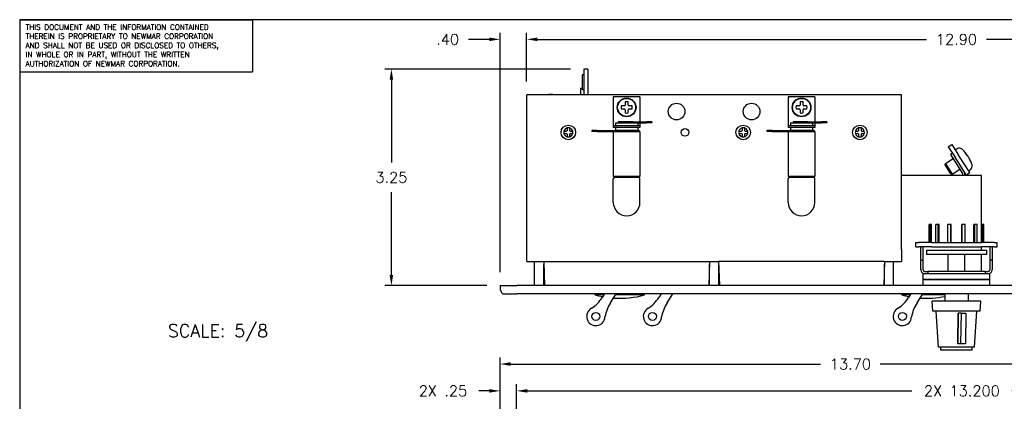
# Model space of a CAD drawing. Header units: inches. Extents: x 0 to 26.5, y 0 to 16.9.
# Tile 4 of 24: x 0 to 14.8, y 11.2 to 16.9. Entities that reach past the tile are written whole.
import ezdxf
from ezdxf.enums import TextEntityAlignment as Align

# ---------------------------------------------------------------- set-up
doc = ezdxf.new("R2010")
doc.units = ezdxf.units.IN
doc.header["$LTSCALE"] = 0.5
doc.header["$MEASUREMENT"] = 0
doc.layers.add('AM_REFDIM', color=4, linetype='Continuous', lineweight=15)
doc.layers.add('AM_VIS', color=7, linetype='Continuous', lineweight=30)
for name, color, linetype in [('annotate', 82, 'Continuous'), ('FORMAT', 112, 'Continuous'), ('TEXT', 52, 'Continuous')]:
    doc.layers.add(name, color=color, linetype=linetype)
doc.styles.get("Standard").update_dxf_attribs({"font": 'simplex.shx'})
doc.dimstyles.new('3PL NO CL$0', dxfattribs={"dimtxt": 0.1, "dimasz": 0.1, "dimexe": 0.0625, "dimexo": 0.125, "dimgap": 0.09, "dimtad": 0, "dimtih": 1, "dimtoh": 1, "dimdec": 3, "dimzin": 4, "dimdsep": 46, "dimtxsty": 'Standard', "dimcen": 0, "dimclrd": 256, "dimclre": 256, "dimclrt": 256, "dimadec": 0, "dimazin": 0, "dimtfac": 1, "dimtdec": 3, "dimtofl": 0, "dimtmove": 0, "dimatfit": 3, "dimfxl": 1, "dimtolj": 1, "dimtzin": 0, "dimarcsym": 0})

# ---------------------------------------------------------------- blocks, each defined once
blk = doc.blocks.new('ND')
for p, q in [((0, 0), (0, -0.4875)), ((0, 0), (2.185, 0)), ((2.185, 0), (2.185, -0.4875)), ((0, -0.4875), (2.185, -0.4875))]:
    blk.add_line(p, q)
for s, p in [('THIS DOCUMENT AND THE INFORMATION CONTAINED', (0.0554, -0.0946)), ('THEREIN IS PROPRIETARY TO NEWMAR CORPORATION', (0.0554, -0.1803)), ('AND SHALL NOT BE USED OR DISCLOSED TO OTHERS,', (0.0554, -0.266)), ('IN WHOLE OR IN PART, WITHOUT THE WRITTEN', (0.0554, -0.3517)), ('AUTHORIZATION OF NEWMAR CORPORATION.', (0.0554, -0.4375))]:
    blk.add_text(s, height=0.05).set_placement(p)
blk = doc.blocks.new('*D13')
at = {"layer": 'AM_REFDIM', "lineweight": -2}
for p, q in [((7.208, 13.127), (7.208, 16.72)), ((7.608, 15.987), (7.608, 16.72)), ((7.048, 16.62), (6.733, 16.62)), ((7.768, 16.62), (7.928, 16.62))]:
    blk.add_line(p, q, dxfattribs=at)
at = {"layer": 'AM_REFDIM'}
for points in [[(7.048, 16.647), (7.048, 16.594), (7.208, 16.62)], [(7.768, 16.647), (7.768, 16.594), (7.608, 16.62)]]:
    blk.add_solid(points, dxfattribs=at)
at = {"layer": 'Defpoints', "color": 0}
for p in [(7.608, 16.62), (7.608, 15.787), (7.208, 12.927)]:
    blk.add_point(p, dxfattribs=at)
at = {"layer": 'AM_REFDIM', "insert": (6.422, 16.62), "char_height": 0.16, "attachment_point": 5}
blk.add_mtext('\\A1;.40', dxfattribs=at)
blk = doc.blocks.new('*D1')
at = {"layer": 'AM_REFDIM', "lineweight": -2}
for p, q in [((7.608, 15.987), (7.608, 16.72)), ((20.508, 15.987), (20.508, 16.72)), ((7.768, 16.62), (13.61, 16.62)), ((20.348, 16.62), (14.507, 16.62))]:
    blk.add_line(p, q, dxfattribs=at)
at = {"layer": 'AM_REFDIM'}
for points in [[(7.768, 16.647), (7.768, 16.594), (7.608, 16.62)], [(20.348, 16.647), (20.348, 16.594), (20.508, 16.62)]]:
    blk.add_solid(points, dxfattribs=at)
at = {"layer": 'Defpoints', "color": 0}
for p in [(20.508, 16.62), (7.608, 15.787), (20.508, 15.787)]:
    blk.add_point(p, dxfattribs=at)
at = {"layer": 'AM_REFDIM', "insert": (14.058, 16.62), "char_height": 0.16, "attachment_point": 5}
blk.add_mtext('\\A1;12.90', dxfattribs=at)
blk = doc.blocks.new('*D2')
at = {"layer": 'AM_REFDIM', "lineweight": -2}
for p, q in [((8.265, 16.174), (5.478, 16.174)), ((5.578, 16.014), (5.578, 14.774)), ((5.578, 13.087), (5.578, 14.326)), ((7.008, 12.927), (5.478, 12.927))]:
    blk.add_line(p, q, dxfattribs=at)
at = {"layer": 'AM_REFDIM'}
for points in [[(5.551, 16.014), (5.605, 16.014), (5.578, 16.174)], [(5.551, 13.087), (5.605, 13.087), (5.578, 12.927)]]:
    blk.add_solid(points, dxfattribs=at)
at = {"layer": 'Defpoints', "color": 0}
for p in [(5.578, 16.174), (8.465, 16.174), (7.208, 12.927)]:
    blk.add_point(p, dxfattribs=at)
at = {"layer": 'AM_REFDIM', "insert": (5.578, 14.55), "char_height": 0.16, "attachment_point": 5}
blk.add_mtext('\\A1;3.25', dxfattribs=at)
blk = doc.blocks.new('*D5')
at = {"layer": 'AM_REFDIM', "lineweight": -2}
for p, q in [((7.208, 10.497), (7.208, 11.447)), ((7.458, 10.764), (7.458, 11.447)), ((7.048, 11.347), (6.888, 11.347)), ((7.618, 11.347), (7.778, 11.347))]:
    blk.add_line(p, q, dxfattribs=at)
at = {"layer": 'AM_REFDIM'}
for points in [[(7.048, 11.374), (7.048, 11.321), (7.208, 11.347)], [(7.618, 11.374), (7.618, 11.321), (7.458, 11.347)]]:
    blk.add_solid(points, dxfattribs=at)
at = {"layer": 'Defpoints', "color": 0}
for p in [(7.208, 11.347), (7.458, 10.564), (7.208, 10.297)]:
    blk.add_point(p, dxfattribs=at)
at = {"layer": 'AM_REFDIM', "insert": (6.352, 11.347), "char_height": 0.16, "attachment_point": 5}
blk.add_mtext('\\A1;2X .25', dxfattribs=at)
blk = doc.blocks.new('*D6')
at = {"layer": 'AM_REFDIM', "lineweight": -2}
for p, q in [((7.208, 10.497), (7.208, 11.85)), ((20.908, 10.497), (20.908, 11.85)), ((7.368, 11.75), (12.018, 11.75)), ((20.748, 11.75), (12.915, 11.75))]:
    blk.add_line(p, q, dxfattribs=at)
at = {"layer": 'AM_REFDIM'}
for points in [[(7.368, 11.777), (7.368, 11.723), (7.208, 11.75)], [(20.748, 11.777), (20.748, 11.723), (20.908, 11.75)]]:
    blk.add_solid(points, dxfattribs=at)
at = {"layer": 'Defpoints', "color": 0}
for p in [(20.908, 11.75), (7.208, 10.297), (20.908, 10.297)]:
    blk.add_point(p, dxfattribs=at)
at = {"layer": 'AM_REFDIM', "insert": (12.467, 11.75), "char_height": 0.16, "attachment_point": 5}
blk.add_mtext('\\A1;13.70', dxfattribs=at)
blk = doc.blocks.new('*D7')
at = {"layer": 'AM_REFDIM', "lineweight": -2}
for p, q in [((7.458, 10.764), (7.458, 11.447)), ((20.658, 10.764), (20.658, 11.447)), ((7.618, 11.347), (13.389, 11.347)), ((20.498, 11.347), (14.889, 11.347))]:
    blk.add_line(p, q, dxfattribs=at)
at = {"layer": 'AM_REFDIM'}
for points in [[(7.618, 11.374), (7.618, 11.321), (7.458, 11.347)], [(20.498, 11.374), (20.498, 11.321), (20.658, 11.347)]]:
    blk.add_solid(points, dxfattribs=at)
at = {"layer": 'Defpoints', "color": 0}
for p in [(20.658, 11.347), (7.458, 10.564), (20.658, 10.564)]:
    blk.add_point(p, dxfattribs=at)
at = {"layer": 'AM_REFDIM', "insert": (14.139, 11.347), "char_height": 0.16, "attachment_point": 5}
blk.add_mtext('\\A1;2X 13.200', dxfattribs=at)

msp = doc.modelspace()

# ---------------------------------------------------------------- linework, layer by layer
at = {"layer": 'AM_VIS', "color": 33}
for p, q in [((8.465, 16.1741), (8.465, 15.7866)), ((8.5275, 16.1741), (8.465, 16.1741)), ((8.5275, 16.1741), (8.5275, 15.7866)), ((8.465, 16.0866), (8.44, 16.0866)), ((8.44, 16.0866), (8.44, 15.8616)), ((8.465, 15.8616), (8.44, 15.8616)), ((7.9395, 15.7866), (7.9395, 15.7991)), ((7.9395, 15.7991), (8.002, 15.7991)), ((8.002, 15.7866), (8.002, 15.7991)), ((7.8712, 13.0656), (7.865, 13.0656)), ((7.865, 13.0535), (7.8683, 13.0516)), ((7.8683, 13.0516), (7.8717, 13.0526)), ((7.8683, 12.9655), (7.8683, 13.0516)), ((7.865, 12.9637), (7.8683, 12.9655)), ((7.8683, 12.9655), (7.8748, 12.9637))]:
    msp.add_line(p, q, dxfattribs=at)
at = {"layer": 'AM_VIS', "color": 191}
for p, q in [((8.415, 15.8866), (8.44, 15.8866)), ((8.415, 15.8866), (8.415, 15.7866)), ((7.8635, 13.2866), (10.3535, 13.2866)), ((7.8635, 13.2866), (7.8761, 12.9266)), ((10.3535, 13.2866), (10.3409, 12.9266))]:
    msp.add_line(p, q, dxfattribs=at)
at = {"layer": 'AM_VIS', "color": 52}
for p, q in [((7.6085, 13.4666), (7.6085, 15.7866)), ((13.2335, 15.7866), (7.6085, 15.7866)), ((13.2335, 13.4666), (13.2335, 15.7866)), ((7.6085, 13.2866), (7.6085, 13.4666)), ((13.2335, 13.4666), (13.2335, 13.2866)), ((7.6085, 13.2866), (7.8635, 13.2866)), ((10.3535, 13.2866), (10.4887, 13.2866)), ((12.9783, 13.2866), (13.2335, 13.2866)), ((7.865, 12.9516), (7.8752, 12.9516))]:
    msp.add_line(p, q, dxfattribs=at)
at = {"layer": 'AM_VIS', "color": 113}
for p, q in [((9.3085, 15.7591), (8.9085, 15.7591)), ((8.9085, 15.7591), (8.9085, 15.3541)), ((9.3085, 15.7591), (9.3085, 15.3851)), ((11.9335, 15.7591), (11.5335, 15.7591)), ((11.5335, 15.7591), (11.5335, 15.3541)), ((11.9335, 15.7591), (11.9335, 15.3851)), ((8.942, 15.3691), (9.2545, 15.3691)), ((8.942, 15.3691), (8.942, 15.3241)), ((9.2045, 15.3851), (8.9835, 15.3851)), ((8.9835, 15.3851), (8.9835, 15.3691)), ((9.2045, 15.3851), (9.4085, 15.3851)), ((9.2045, 15.3851), (9.2045, 15.3691)), ((9.2545, 15.3691), (9.4085, 15.3691)), ((9.275, 15.3691), (9.275, 15.3241)), ((9.3085, 15.3691), (9.3085, 15.3541)), ((9.4885, 15.3851), (9.4085, 15.3851)), ((9.4885, 15.3691), (9.4085, 15.3691)), ((9.4885, 15.3851), (9.4885, 15.3691)), ((11.567, 15.3691), (11.8795, 15.3691)), ((11.567, 15.3691), (11.567, 15.3241)), ((11.8295, 15.3851), (11.6085, 15.3851)), ((11.6085, 15.3851), (11.6085, 15.3691)), ((11.8295, 15.3851), (12.0335, 15.3851)), ((11.8295, 15.3851), (11.8295, 15.3691)), ((11.8795, 15.3691), (12.0335, 15.3691)), ((11.9, 15.3691), (11.9, 15.3241)), ((11.9335, 15.3691), (11.9335, 15.3541)), ((12.1135, 15.3851), (12.0335, 15.3851)), ((12.1135, 15.3691), (12.0335, 15.3691)), ((12.1135, 15.3851), (12.1135, 15.3691)), ((8.6685, 15.2541), (8.5885, 15.2541)), ((8.5885, 15.2541), (8.5885, 15.2381)), ((8.6685, 15.2381), (8.5885, 15.2381)), ((8.6685, 15.2541), (8.9399, 15.2541)), ((8.6685, 15.2381), (8.9252, 15.2381)), ((8.9085, 15.3541), (8.9085, 15.3241)), ((9.3085, 15.3241), (8.9085, 15.3241)), ((8.9085, 15.3241), (8.9085, 15.2991)), ((9.3085, 15.2991), (8.9085, 15.2991)), ((8.9085, 15.2381), (8.9085, 14.5631)), ((8.9252, 15.2381), (9.3085, 15.2381)), ((8.9399, 15.2541), (8.9399, 15.2381)), ((9.2951, 15.2541), (8.9399, 15.2541)), ((8.942, 15.2991), (8.942, 15.2541)), ((9.275, 15.2991), (9.275, 15.2541)), ((9.2951, 15.2541), (9.2951, 15.2381)), ((9.3085, 15.3541), (9.3085, 15.3241)), ((9.3085, 15.3241), (9.3085, 15.2991)), ((9.3085, 15.2381), (9.3085, 14.5631)), ((11.2935, 15.2541), (11.2135, 15.2541)), ((11.2135, 15.2541), (11.2135, 15.2381)), ((11.2935, 15.2381), (11.2135, 15.2381)), ((11.2935, 15.2541), (11.5649, 15.2541)), ((11.2935, 15.2381), (11.5502, 15.2381)), ((11.5335, 15.3541), (11.5335, 15.3241)), ((11.9335, 15.3241), (11.5335, 15.3241)), ((11.5335, 15.3241), (11.5335, 15.2991)), ((11.9335, 15.2991), (11.5335, 15.2991)), ((11.5335, 15.2381), (11.5335, 14.5631)), ((11.5502, 15.2381), (11.9335, 15.2381)), ((11.5649, 15.2541), (11.5649, 15.2381)), ((11.9201, 15.2541), (11.5649, 15.2541)), ((11.567, 15.2991), (11.567, 15.2541)), ((11.9, 15.2991), (11.9, 15.2541)), ((11.9201, 15.2541), (11.9201, 15.2381)), ((11.9335, 15.3541), (11.9335, 15.3241)), ((11.9335, 15.3241), (11.9335, 15.2991)), ((11.9335, 15.2381), (11.9335, 14.5631)), ((9.3085, 14.5631), (8.9085, 14.5631)), ((11.9335, 14.5631), (11.5335, 14.5631))]:
    msp.add_line(p, q, dxfattribs=at)
at = {"layer": 'AM_VIS', "color": 161}
for p, q in [((9.0854, 15.6804), (9.0854, 15.6336)), ((9.1315, 15.6336), (9.1315, 15.6804)), ((11.7104, 15.6804), (11.7104, 15.6336)), ((11.7565, 15.6336), (11.7565, 15.6804)), ((9.0739, 15.6221), (9.0272, 15.6221)), ((9.0272, 15.576), (9.0739, 15.576)), ((9.0854, 15.5645), (9.0854, 15.5178)), ((9.1315, 15.5178), (9.1315, 15.5645)), ((9.1898, 15.6221), (9.143, 15.6221)), ((9.143, 15.576), (9.1898, 15.576)), ((11.6989, 15.6221), (11.6522, 15.6221)), ((11.6522, 15.576), (11.6989, 15.576)), ((11.7104, 15.5645), (11.7104, 15.5178)), ((11.7565, 15.5178), (11.7565, 15.5645)), ((11.8148, 15.6221), (11.768, 15.6221)), ((11.768, 15.576), (11.8148, 15.576))]:
    msp.add_line(p, q, dxfattribs=at)
at = {"layer": 'AM_VIS', "color": 62}
for p, q in [((8.1673, 15.2429), (8.2053, 15.2429)), ((8.2147, 15.2903), (8.2147, 15.2522)), ((8.2523, 15.2903), (8.2523, 15.2522)), ((8.2616, 15.2429), (8.2997, 15.2429)), ((10.7923, 15.2429), (10.8303, 15.2429)), ((10.8397, 15.2903), (10.8397, 15.2522)), ((10.8773, 15.2903), (10.8773, 15.2522)), ((10.8866, 15.2429), (10.9247, 15.2429)), ((12.5423, 15.2429), (12.5803, 15.2429)), ((12.5897, 15.2903), (12.5897, 15.2522)), ((12.6273, 15.2903), (12.6273, 15.2522)), ((12.6366, 15.2429), (12.6747, 15.2429)), ((8.1673, 15.2053), (8.2053, 15.2053)), ((8.2147, 15.1959), (8.2147, 15.1579)), ((8.2523, 15.1959), (8.2523, 15.1579)), ((8.2616, 15.2053), (8.2997, 15.2053)), ((10.7923, 15.2053), (10.8303, 15.2053)), ((10.8397, 15.1959), (10.8397, 15.1579)), ((10.8773, 15.1959), (10.8773, 15.1579)), ((10.8866, 15.2053), (10.9247, 15.2053)), ((12.5423, 15.2053), (12.5803, 15.2053)), ((12.5897, 15.1959), (12.5897, 15.1579)), ((12.6273, 15.1959), (12.6273, 15.1579)), ((12.6366, 15.2053), (12.6747, 15.2053))]:
    msp.add_line(p, q, dxfattribs=at)
at = {"layer": 'AM_VIS', "color": 31}
for p, q in [((13.9357, 15.009), (13.9899, 15.0433)), ((13.9357, 15.009), (14.0362, 14.8506)), ((13.9899, 15.0433), (14.0903, 14.8849)), ((14.2035, 14.5867), (14.0362, 14.8506)), ((14.2576, 14.621), (14.0903, 14.8849)), ((14.2035, 14.5867), (14.2576, 14.621)), ((10.4885, 13.2916), (12.9785, 13.2916)), ((10.4885, 13.2916), (10.5011, 12.9316)), ((12.9785, 13.2916), (12.9659, 12.9316)), ((13.5585, 13.1066), (13.581, 13.1066)), ((13.5585, 13.0166), (13.5585, 13.1066)), ((13.5585, 13.0166), (14.5585, 13.0166)), ((13.5585, 12.9266), (13.5585, 13.0166)), ((14.5585, 13.0166), (13.5585, 13.0166)), ((13.6002, 13.1066), (14.5167, 13.1066)), ((14.536, 13.1066), (14.5585, 13.1066)), ((14.5585, 13.0166), (14.5585, 13.1066)), ((14.5585, 12.9266), (14.5585, 13.0166)), ((10.5011, 12.9316), (12.9659, 12.9316)), ((10.5711, 12.9316), (10.5711, 12.9266)), ((12.8959, 12.9316), (12.8959, 12.9266))]:
    msp.add_line(p, q, dxfattribs=at)
at = {"layer": 'AM_VIS', "color": 53}
for p, q in [((14.0406, 14.9633), (14.064, 14.9781)), ((14.1823, 14.9246), (14.2081, 14.8839)), ((13.8912, 14.7601), (14.0065, 14.8333)), ((14.2001, 14.8965), (14.2076, 14.9013)), ((14.2524, 14.8237), (14.2555, 14.8257)), ((14.2614, 14.7999), (14.2777, 14.7742)), ((13.8865, 14.7394), (13.8912, 14.7601)), ((13.9722, 14.6043), (13.8865, 14.7394)), ((13.8912, 14.7601), (13.9929, 14.5997)), ((13.9929, 14.5997), (14.1082, 14.6728)), ((14.2404, 14.6483), (14.2637, 14.6631)), ((13.9722, 14.6043), (13.9929, 14.5997))]:
    msp.add_line(p, q, dxfattribs=at)
at = {"layer": 'AM_VIS', "color": 133}
for p, q in [((13.998, 14.9108), (13.969, 14.8924)), ((13.969, 14.8924), (14.1485, 14.6093)), ((14.4335, 14.5766), (13.2335, 14.5766)), ((14.1485, 14.6093), (14.1485, 14.5766)), ((14.1835, 14.5766), (14.1835, 14.6183)), ((14.4335, 13.5706), (14.4335, 14.5766)), ((14.4335, 13.4566), (14.4335, 13.5066)), ((14.4335, 13.1386), (14.4335, 13.3926)), ((9.6243, 12.8016), (9.5902, 12.7486)), ((9.7162, 12.6673), (9.8028, 12.8016)), ((13.3743, 12.8016), (13.3402, 12.7486)), ((13.4662, 12.6673), (13.5528, 12.8016))]:
    msp.add_line(p, q, dxfattribs=at)
at = {"layer": 'AM_VIS', "color": 222}
for p, q in [((8.9085, 14.1733), (8.9085, 14.5283)), ((8.9285, 14.5483), (8.9285, 14.5631)), ((9.2885, 14.5483), (8.9285, 14.5483)), ((9.2885, 14.5483), (9.2885, 14.5631)), ((9.3085, 14.1733), (9.3085, 14.5283)), ((11.5335, 14.1733), (11.5335, 14.5283)), ((11.5535, 14.5483), (11.5535, 14.5631)), ((11.9135, 14.5483), (11.5535, 14.5483)), ((11.9135, 14.5483), (11.9135, 14.5631)), ((11.9335, 14.1733), (11.9335, 14.5283))]:
    msp.add_line(p, q, dxfattribs=at)
at = {"layer": 'AM_VIS', "color": 43}
for p, q in [((13.6499, 13.5706), (13.6499, 13.8406)), ((13.6629, 13.8406), (13.6499, 13.8406)), ((13.6629, 13.5706), (13.6629, 13.8406)), ((13.6822, 13.8406), (13.6629, 13.8406)), ((13.6822, 13.5706), (13.6822, 13.8406)), ((13.7465, 13.5706), (13.7465, 13.8406)), ((13.7818, 13.8406), (13.7465, 13.8406)), ((13.7818, 13.5706), (13.7818, 13.8406)), ((13.796, 13.8406), (13.7818, 13.8406)), ((13.796, 13.5706), (13.796, 13.8406)), ((13.9266, 13.5706), (13.9266, 13.8406)), ((13.9749, 13.8406), (13.9266, 13.8406)), ((13.9749, 13.5706), (13.9749, 13.8406)), ((13.9801, 13.8406), (13.9749, 13.8406)), ((13.9801, 13.5706), (13.9801, 13.8406)), ((13.9801, 13.8406), (13.9801, 13.8406)), ((13.9801, 13.5706), (13.9801, 13.8406)), ((14.1368, 13.5706), (14.1368, 13.8406)), ((14.1369, 13.8406), (14.1368, 13.8406)), ((14.1421, 13.8406), (14.1369, 13.8406)), ((14.1369, 13.5706), (14.1369, 13.8406)), ((14.1421, 13.5706), (14.1421, 13.8406)), ((14.1904, 13.8406), (14.1421, 13.8406)), ((14.1904, 13.5706), (14.1904, 13.8406)), ((14.3351, 13.8406), (14.321, 13.8406)), ((14.321, 13.5706), (14.321, 13.8406)), ((14.3351, 13.5706), (14.3351, 13.8406)), ((14.3705, 13.8406), (14.3351, 13.8406)), ((14.3705, 13.5706), (14.3705, 13.8406)), ((14.4541, 13.8406), (14.4348, 13.8406)), ((14.4348, 13.5706), (14.4348, 13.8406)), ((14.4541, 13.5706), (14.4541, 13.8406)), ((14.467, 13.8406), (14.4541, 13.8406)), ((14.467, 13.5706), (14.467, 13.8406)), ((13.4485, 13.5706), (13.4927, 13.5706)), ((13.4485, 13.5066), (13.4485, 13.5706)), ((13.4485, 13.5066), (13.4927, 13.5066)), ((13.6849, 13.5706), (13.4927, 13.5706)), ((13.524, 13.5066), (13.4927, 13.5066)), ((13.524, 13.3066), (13.524, 13.5066)), ((13.524, 13.5066), (13.5272, 13.5066)), ((13.6849, 13.5066), (13.5272, 13.5066)), ((13.556, 13.3066), (13.556, 13.5066)), ((13.6085, 13.4566), (14.5085, 13.4566)), ((13.6085, 13.4566), (13.6085, 13.3926)), ((13.6849, 13.5706), (14.432, 13.5706)), ((13.6849, 13.5066), (14.432, 13.5066)), ((14.6242, 13.5706), (14.432, 13.5706)), ((14.5898, 13.5066), (14.432, 13.5066)), ((14.5085, 13.4566), (14.5085, 13.3926)), ((14.561, 13.5066), (14.561, 13.3066)), ((14.593, 13.5066), (14.5898, 13.5066)), ((14.593, 13.5066), (14.593, 13.3066)), ((14.6242, 13.5066), (14.593, 13.5066)), ((14.6242, 13.5706), (14.6685, 13.5706)), ((14.6242, 13.5066), (14.6685, 13.5066)), ((14.6685, 13.5066), (14.6685, 13.5706)), ((13.524, 13.1636), (13.524, 13.3066)), ((13.524, 13.3066), (13.556, 13.3066)), ((13.556, 13.1636), (13.556, 13.3066)), ((14.5085, 13.3926), (13.6085, 13.3926)), ((13.9335, 13.1386), (13.9335, 13.3926)), ((14.1835, 13.1386), (14.1835, 13.3926)), ((14.593, 13.3066), (14.561, 13.3066)), ((14.561, 13.3066), (14.561, 13.1636)), ((14.593, 13.3066), (14.593, 13.1636)), ((13.581, 13.1386), (13.6304, 13.1386)), ((13.581, 13.1066), (13.6002, 13.1066)), ((13.6304, 13.1386), (13.6304, 13.1066)), ((14.4866, 13.1386), (13.6304, 13.1386)), ((14.4866, 13.1386), (14.4866, 13.1066)), ((14.4866, 13.1386), (14.536, 13.1386)), ((14.5167, 13.1066), (14.536, 13.1066)), ((13.8835, 12.8016), (13.8835, 12.6916)), ((14.2335, 12.8016), (14.2335, 12.6916))]:
    msp.add_line(p, q, dxfattribs=at)
at = {"layer": 'AM_VIS', "color": 72}
for p, q in [((7.727, 12.9266), (7.727, 13.2866)), ((7.865, 12.9266), (7.865, 13.2436)), ((10.352, 12.9266), (10.352, 13.2436)), ((10.49, 12.9266), (10.49, 13.2486)), ((12.977, 12.9266), (12.977, 13.2486)), ((13.115, 12.9266), (13.115, 13.2866)), ((7.2085, 12.9266), (7.2085, 12.8953)), ((7.2085, 12.9266), (7.4585, 12.9266)), ((20.6585, 12.9266), (7.4585, 12.9266)), ((7.2508, 12.8016), (7.4585, 12.8016)), ((20.6585, 12.8016), (7.4585, 12.8016))]:
    msp.add_line(p, q, dxfattribs=at)
at = {"layer": 'AM_VIS', "color": 150}
for p, q in [((8.6385, 12.7866), (8.6385, 12.8016)), ((8.7646, 12.7866), (8.6385, 12.7866)), ((9.3785, 12.7866), (8.9431, 12.7866)), ((9.3785, 12.7866), (9.3785, 12.8016)), ((13.2385, 12.7866), (13.2385, 12.8016)), ((13.3646, 12.7866), (13.2385, 12.7866)), ((13.8835, 12.7866), (13.5431, 12.7866))]:
    msp.add_line(p, q, dxfattribs=at)
at = {"layer": 'AM_VIS', "color": 200}
for p, q in [((8.7743, 12.8016), (8.7402, 12.7486)), ((8.8662, 12.6673), (8.9528, 12.8016))]:
    msp.add_line(p, q, dxfattribs=at)
at = {"layer": 'AM_VIS', "color": 181}
for p, q in [((14.4235, 12.6916), (13.6935, 12.6916)), ((13.7032, 12.5416), (13.6935, 12.6916)), ((14.4138, 12.5416), (14.4235, 12.6916)), ((14.4138, 12.5416), (13.7032, 12.5416)), ((13.7885, 12.0016), (13.7535, 12.5416)), ((14.0761, 12.0566), (14.0846, 12.5116)), ((14.0859, 12.5116), (14.0775, 12.0566)), ((14.0846, 12.5116), (14.0859, 12.5116)), ((14.1339, 12.5116), (14.0859, 12.5116)), ((14.1254, 12.0566), (14.1339, 12.5116)), ((14.1339, 12.5116), (14.201, 12.5116)), ((14.201, 12.5116), (14.1926, 12.0566)), ((14.3285, 12.0016), (14.3635, 12.5416)), ((14.3285, 12.0016), (13.7885, 12.0016)), ((13.821, 11.9566), (13.821, 12.0016)), ((14.0775, 12.0566), (14.0761, 12.0566)), ((14.0775, 12.0566), (14.1254, 12.0566)), ((14.1254, 12.0566), (14.1926, 12.0566)), ((14.296, 11.9566), (14.296, 12.0016)), ((14.296, 11.9566), (13.821, 11.9566))]:
    msp.add_line(p, q, dxfattribs=at)
at = {"layer": 'AM_VIS', "color": 161}
for centre, radius in [((9.1085, 15.5991), 0.141), ((9.1085, 15.5991), 0.135), ((11.7335, 15.5991), 0.141), ((11.7335, 15.5991), 0.135)]:
    msp.add_circle(centre, radius, dxfattribs=at)
at = {"layer": 'AM_VIS', "color": 52}
for centre, radius in [((9.8585, 15.5366), 0.125), ((10.9835, 15.5366), 0.125), ((9.9835, 15.2241), 0.058)]:
    msp.add_circle(centre, radius, dxfattribs=at)
at = {"layer": 'AM_VIS', "color": 62}
for centre in [(8.2335, 15.2241), (10.8585, 15.2241), (12.6085, 15.2241)]:
    msp.add_circle(centre, 0.1095, dxfattribs=at)
at = {"layer": 'AM_VIS', "color": 200}
msp.add_circle((8.646, 12.4641), 0.06, dxfattribs=at)
at = {"layer": 'AM_VIS', "color": 133}
for centre in [(9.496, 12.4641), (13.246, 12.4641)]:
    msp.add_circle(centre, 0.06, dxfattribs=at)
at = {"layer": 'AM_VIS', "color": 161}
for centre, radius, start, end in [((9.1085, 15.5991), 0.0845, 74.17338, 105.82662), ((11.7335, 15.5991), 0.0845, 74.17338, 105.82662), ((9.1085, 15.5991), 0.0845, 164.17338, 195.82662), ((9.0739, 15.6336), 0.0115, 270, 0), ((9.0739, 15.5645), 0.0115, 0, 90), ((9.1085, 15.5991), 0.0845, 254.17338, 285.82662), ((9.143, 15.6336), 0.0115, 180, 270), ((9.143, 15.5645), 0.0115, 90, 180), ((9.1085, 15.5991), 0.0845, 344.17338, 15.82662), ((11.7335, 15.5991), 0.0845, 164.17338, 195.82662), ((11.6989, 15.6336), 0.0115, 270, 0), ((11.6989, 15.5645), 0.0115, 0, 90), ((11.7335, 15.5991), 0.0845, 254.17338, 285.82662), ((11.768, 15.6336), 0.0115, 180, 270), ((11.768, 15.5645), 0.0115, 90, 180), ((11.7335, 15.5991), 0.0845, 344.17338, 15.82662)]:
    msp.add_arc(centre, radius, start, end, dxfattribs=at)
at = {"layer": 'AM_VIS', "color": 62}
for centre, radius, start, end in [((8.2335, 15.2241), 0.0688, 164.1732, 195.8268), ((8.2335, 15.2241), 0.0688, 105.826, 164.1732), ((8.2053, 15.2522), 0.00939, 270.01511, 359.98489), ((8.2335, 15.2241), 0.0688, 74.17276, 105.826), ((8.2335, 15.2241), 0.0688, 15.82644, 74.17276), ((8.2616, 15.2522), 0.00939, 180.01512, 269.98488), ((8.2335, 15.2241), 0.0688, 0, 15.82644), ((8.2335, 15.2241), 0.0688, 344.17356, 0), ((10.8585, 15.2241), 0.0688, 164.17356, 180), ((10.8585, 15.2241), 0.0688, 180, 195.82644), ((10.8585, 15.2241), 0.0688, 105.82724, 164.17356), ((10.8303, 15.2522), 0.00939, 270.01511, 359.98489), ((10.8585, 15.2241), 0.0688, 74.174, 105.82724), ((10.8585, 15.2241), 0.0688, 15.8268, 74.174), ((10.8866, 15.2522), 0.00939, 180.0151, 269.9849), ((10.8585, 15.2241), 0.0688, 344.1732, 15.8268), ((12.6085, 15.2241), 0.0688, 164.17356, 180), ((12.6085, 15.2241), 0.0688, 180, 195.82644), ((12.6085, 15.2241), 0.0688, 105.82724, 164.17356), ((12.5803, 15.2522), 0.00939, 270.01511, 359.98489), ((12.6085, 15.2241), 0.0688, 74.174, 105.82724), ((12.6085, 15.2241), 0.0688, 15.8268, 74.174), ((12.6366, 15.2522), 0.00939, 180.0151, 269.9849), ((12.6085, 15.2241), 0.0688, 344.1732, 15.8268), ((8.2335, 15.2241), 0.0688, 195.8268, 254.174), ((8.2053, 15.1959), 0.00939, 0.0151, 89.9849), ((8.2335, 15.2241), 0.0688, 254.174, 285.82724), ((8.2335, 15.2241), 0.0688, 285.82724, 344.17356), ((8.2616, 15.1959), 0.00939, 90.01511, 179.98489), ((10.8585, 15.2241), 0.0688, 195.82644, 254.17276), ((10.8303, 15.1959), 0.00939, 0.01512, 89.98488), ((10.8585, 15.2241), 0.0688, 254.17276, 285.826), ((10.8585, 15.2241), 0.0688, 285.826, 344.1732), ((10.8866, 15.1959), 0.00939, 90.01511, 179.98489), ((12.6085, 15.2241), 0.0688, 195.82644, 254.17276), ((12.5803, 15.1959), 0.00939, 0.01512, 89.98488), ((12.6085, 15.2241), 0.0688, 254.17276, 285.826), ((12.6085, 15.2241), 0.0688, 285.826, 344.1732), ((12.6366, 15.1959), 0.00939, 90.01511, 179.98489)]:
    msp.add_arc(centre, radius, start, end, dxfattribs=at)
at = {"layer": 'AM_VIS', "color": 53}
for centre, radius, start, end in [((14.0988, 14.9232), 0.065, 48.59737, 122.37832), ((13.8111, 14.5969), 0.5, 38.48852, 48.59737), ((14.1457, 14.8221), 0.0948, 26.42284, 38.3338), ((14.1574, 14.8035), 0.0948, 26.42285, 38.3338), ((14.2184, 14.8019), 0.0441, 24.04693, 32.66788), ((13.8111, 14.5969), 0.5, 16.15927, 26.26812), ((14.2289, 14.718), 0.065, 302.37832, 16.15927)]:
    msp.add_arc(centre, radius, start, end, dxfattribs=at)
at = {"layer": 'AM_VIS', "color": 222}
for centre, radius, start, end in [((8.9285, 14.5283), 0.02, 90, 180), ((9.2885, 14.5283), 0.02, 0, 90), ((11.5535, 14.5283), 0.02, 90, 180), ((11.9135, 14.5283), 0.02, 0, 90), ((9.1085, 14.1733), 0.2, 180, 0), ((11.7335, 14.1733), 0.2, 180, 0)]:
    msp.add_arc(centre, radius, start, end, dxfattribs=at)
at = {"layer": 'AM_VIS', "color": 43}
for centre, radius, start, end in [((13.581, 13.1636), 0.057, 180, 270), ((13.581, 13.1636), 0.025, 180, 270), ((14.536, 13.1636), 0.025, 270, 0), ((14.536, 13.1636), 0.057, 270, 0)]:
    msp.add_arc(centre, radius, start, end, dxfattribs=at)
at = {"layer": 'AM_VIS', "color": 72}
msp.add_arc((7.3335, 12.8953), 0.125, 180, 228.59038, dxfattribs=at)
at = {"layer": 'AM_VIS', "color": 200}
for centre, radius, start, end in [((8.2556, 13.0609), 0.5765, 304.51734, 327.19373), ((8.646, 12.4641), 0.1375, 117.60079, 356.78666), ((9.3508, 12.355), 0.5765, 147.19373, 169.87012)]:
    msp.add_arc(centre, radius, start, end, dxfattribs=at)
at = {"layer": 'AM_VIS', "color": 150}
for centre, start, end in [((9.0085, 14.1306), 254.6079, 259.23915), ((9.0085, 14.1306), 266.07169, 285.3921), ((13.6085, 14.1306), 254.6079, 259.23915), ((13.6085, 14.1306), 266.07169, 281.3776)]:
    msp.add_arc(centre, 1.394, start, end, dxfattribs=at)
at = {"layer": 'AM_VIS', "color": 133}
for centre, radius, start, end in [((9.1056, 13.0609), 0.5765, 304.51734, 327.19373), ((12.8556, 13.0609), 0.5765, 304.51734, 327.19373), ((9.496, 12.4641), 0.1375, 117.60079, 356.78666), ((10.2008, 12.355), 0.5765, 147.19373, 169.87012), ((13.246, 12.4641), 0.1375, 117.60079, 356.78666), ((13.9508, 12.355), 0.5765, 147.19373, 169.87012)]:
    msp.add_arc(centre, radius, start, end, dxfattribs=at)
at = {"layer": 'AM_VIS', "color": 53}
for centre, major_axis, ratio, start_param, end_param in [((13.7982, 14.6172), (-0.4216, -0.2673), 0.5355073, 3.2273369, 3.3443843), ((13.803, 14.6098), (-0.4216, -0.2673), 0.8445306, 3.2273369, 3.2317539), ((13.8193, 14.584), (0.4216, 0.2673), 0.8445306, 0.0857443, 0.1428276), ((13.824, 14.5766), (0.4216, 0.2673), 0.5355073, 0.0857443, 0.2027916), ((13.7982, 14.6172), (-0.4216, -0.2673), 0.5355073, 3.0514314, 3.0558484), ((13.803, 14.6098), (-0.4216, -0.2673), 0.8445306, 2.938801, 3.0558484), ((13.8193, 14.584), (0.4216, 0.2673), 0.8445306, 6.0803937, 6.197441)]:
    msp.add_ellipse(centre, major_axis=major_axis, ratio=ratio, start_param=start_param, end_param=end_param, dxfattribs=at)
msp.add_open_spline([(14.206, 14.9029), (14.206, 14.9029), (14.206, 14.9029), (14.2067, 14.9022), (14.2072, 14.9016), (14.2076, 14.9012), (14.2076, 14.9013), (14.2074, 14.9016), (14.2072, 14.9019), (14.2068, 14.9026), (14.2055, 14.9043), (14.2046, 14.9054), (14.2037, 14.9066), (14.2037, 14.9066), (14.2037, 14.9066)], degree=3, knots=[-0.010752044, -0.010752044, -0.010752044, -0.010752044, -0.010731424, -0.010731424, -0.005365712, -0.005365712, 0, 0, 0, 0.005365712, 0.005365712, 0.010731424, 0.010731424, 0.010752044, 0.010752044, 0.010752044, 0.010752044], dxfattribs=at)
at = {"layer": 'FORMAT'}
for p, q in [((0, 16.9146), (0, 0.264)), ((26.4844, 16.9146), (0, 16.9146))]:
    msp.add_line(p, q, dxfattribs=at)

# ---------------------------------------------------------------- block references
at = {"layer": 'annotate', "xscale": 1.6, "yscale": 1.6, "zscale": 1.6}
msp.add_blockref('ND', (0, 16.9146), dxfattribs=at)

# ---------------------------------------------------------------- texts
at = {"layer": 'TEXT'}
msp.add_text('SCALE: 5/8', height=0.192, dxfattribs=at).set_placement((2.9763, 12.1529), align=Align.CENTER)

# ---------------------------------------------------------------- dimensions: what is measured, and where the dimension line sits
at = {"layer": 'AM_REFDIM'}
for base, p1, p2, picture, middle in [((7.6085, 16.6202), (7.2085, 12.9266), (7.6085, 15.7866), '*D13', (6.4218, 16.6202)), ((20.9085, 11.7501), (7.2085, 10.2975), (20.9085, 10.2975), '*D6', (12.4667, 11.7501))]:
    dim = msp.add_linear_dim(base=base, p1=p1, p2=p2, dimstyle='3PL NO CL$0', override={"dimscale": 1.6, "dimdec": 2, "dimlfac": 1}, dxfattribs=at)
    dim.commit()
    dim.dimension.update_dxf_attribs({"geometry": picture, "text_midpoint": middle, "dimtype": 128})
dim = msp.add_linear_dim(base=(20.5085, 16.6202), p1=(7.6085, 15.7866), p2=(20.5085, 15.7866), dimstyle='3PL NO CL$0', override={"dimscale": 1.6, "dimdec": 2, "dimlfac": 1}, dxfattribs=at)
dim.commit()
dim.dimension.update_dxf_attribs({"geometry": '*D1', "text_midpoint": (14.0585, 16.6202)})
dim = msp.add_linear_dim(base=(5.5779, 16.1741), p1=(7.2085, 12.9266), p2=(8.465, 16.1741), angle=90, dimstyle='3PL NO CL$0', override={"dimscale": 1.6, "dimdec": 2, "dimlfac": 1}, dxfattribs=at)
dim.commit()
dim.dimension.update_dxf_attribs({"geometry": '*D2', "text_midpoint": (5.5779, 14.5503)})
dim = msp.add_linear_dim(base=(7.2085, 11.3473), p1=(7.4585, 10.5645), p2=(7.2085, 10.2975), text='2X <>', dimstyle='3PL NO CL$0', override={"dimscale": 1.6, "dimdec": 2, "dimlfac": 1}, dxfattribs=at)
dim.commit()
dim.dimension.update_dxf_attribs({"geometry": '*D5', "text_midpoint": (6.3521, 11.3473)})
dim = msp.add_linear_dim(base=(20.6585, 11.3473), p1=(7.4585, 10.5645), p2=(20.6585, 10.5645), text='2X <>', dimstyle='3PL NO CL$0', override={"dimscale": 1.6, "dimlfac": 1}, dxfattribs=at)
dim.commit()
dim.dimension.update_dxf_attribs({"geometry": '*D7', "text_midpoint": (14.1391, 11.3473), "dimtype": 128})

doc.saveas('drawing.dxf')
